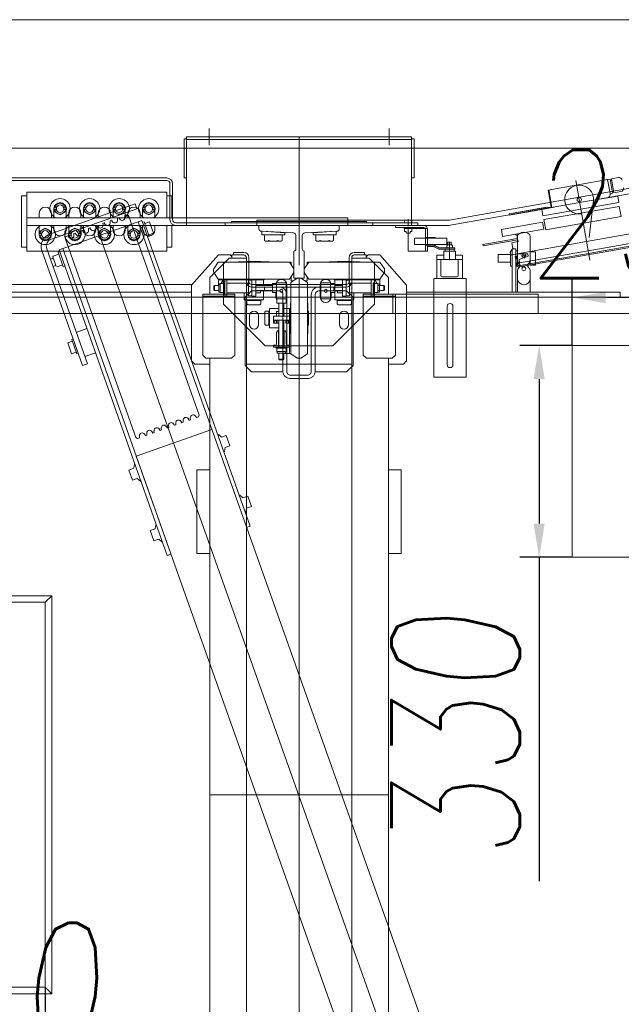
# Model space of a CAD drawing. Header units: millimetres. Extents: x 213386 to 459888, y 74252 to 208052.
# Tile 48 of 256: x 388612 to 389548, y 125898 to 127432. Entities that reach past the tile are written whole.
import ezdxf

# ---------------------------------------------------------------- set-up
doc = ezdxf.new("R2010")
doc.units = ezdxf.units.MM
doc.linetypes.add('ČERCHOVANÁ', pattern=[25.4, 12.7, -6.35, 0, -6.35])
doc.layers.get('Defpoints').update_dxf_attribs({"color": 255, "lineweight": 0})
doc.layers.add('DIM_COMP_AUX', color=255, linetype='Continuous', lineweight=0, plot=False)
for name, color, linetype, lineweight in [('NOVÁ TENKÁ', 255, 'Continuous', 0), ('OSY', 255, 'Continuous', 0), ('ŽB', 255, 'Continuous', 0)]:
    doc.layers.add(name, color=color, linetype=linetype, lineweight=lineweight)
doc.styles.add('ROMANS', font='romans.shx', dxfattribs={"width": 0.75, "oblique": 5, "height": 200})
doc.dimstyles.new('KONE_mm', dxfattribs={"dimscale": 15, "dimtxt": 3.5, "dimasz": 3.5, "dimexe": 2, "dimexo": 0, "dimgap": 2, "dimtad": 1, "dimdec": 0, "dimrnd": 0.01, "dimzin": 0, "dimdsep": 46, "dimtxsty": 'ROMANS', "dimsah": 1, "dimcen": 0, "dimclrd": 256, "dimclre": 256, "dimclrt": 256, "dimadec": 1, "dimazin": 3, "dimtfac": 1, "dimtdec": 0, "dimtmove": 0, "dimatfit": 3, "dimfxl": 1, "dimtolj": 1, "dimtzin": 0, "dimarcsym": 0})

# ---------------------------------------------------------------- blocks, each defined once
blk = doc.blocks.new('*D982')
at = {"layer": 'Defpoints', "color": 0, "transparency": 16777216}
for p in [(-429.8, 1725), (-300, 1725), (-300, 1325)]:
    blk.add_point(p, dxfattribs=at)
at = {"layer": 'DIM_COMP_AUX', "lineweight": -2, "transparency": 16777216}
for p, q in [((-300, 1725), (-459.8, 1725)), ((-429.8, 1377.5), (-429.8, 1672.5)), ((-300, 1325), (-459.8, 1325))]:
    blk.add_line(p, q, dxfattribs=at)
at = {"layer": 'DIM_COMP_AUX', "transparency": 16777216}
for points in [[(-421, 1672.5), (-438.5, 1672.5), (-429.8, 1725)], [(-421, 1377.5), (-438.5, 1377.5), (-429.8, 1325)]]:
    blk.add_solid(points, dxfattribs=at)
at = {"layer": 'DIM_COMP_AUX', "transparency": 16777216, "insert": (-299.8, 1525), "char_height": 200, "attachment_point": 5, "rotation": 270, "style": 'ROMANS'}
blk.add_mtext('\\A1;400.0', dxfattribs=at)
blk = doc.blocks.new('*D983')
at = {"layer": 'Defpoints', "color": 0, "transparency": 16777216}
for p in [(700, 505), (774.6, 505), (700, 255)]:
    blk.add_point(p, dxfattribs=at)
at = {"layer": 'DIM_COMP_AUX', "lineweight": -2, "transparency": 16777216}
for p, q in [((700, 505), (804.6, 505)), ((774.6, 307.5), (774.6, 452.5)), ((700, 255), (804.6, 255))]:
    blk.add_line(p, q, dxfattribs=at)
at = {"layer": 'DIM_COMP_AUX', "transparency": 16777216}
for points in [[(783.4, 452.5), (765.9, 452.5), (774.6, 505)], [(783.4, 307.5), (765.9, 307.5), (774.6, 255)]]:
    blk.add_solid(points, dxfattribs=at)
at = {"layer": 'DIM_COMP_AUX', "transparency": 16777216, "insert": (904.6, 380), "char_height": 200, "attachment_point": 5, "rotation": 270, "style": 'ROMANS'}
blk.add_mtext('\\A1;250', dxfattribs=at)
blk = doc.blocks.new('*D984')
at = {"layer": 'Defpoints', "color": 0, "transparency": 16777216}
for p in [(370, 556.2), (370, 505), (700, 505)]:
    blk.add_point(p, dxfattribs=at)
at = {"layer": 'DIM_COMP_AUX', "lineweight": -2, "transparency": 16777216}
for p, q in [((370, 505), (370, 586.2)), ((700, 505), (700, 586.2)), ((370, 556.2), (-134.9, 556.2)), ((647.5, 556.2), (422.5, 556.2))]:
    blk.add_line(p, q, dxfattribs=at)
at = {"layer": 'DIM_COMP_AUX', "transparency": 16777216}
for points in [[(422.5, 565), (422.5, 547.5), (370, 556.2)], [(647.5, 565), (647.5, 547.5), (700, 556.2)]]:
    blk.add_solid(points, dxfattribs=at)
at = {"layer": 'DIM_COMP_AUX', "transparency": 16777216, "insert": (91.3, 686.2), "char_height": 200, "attachment_point": 5, "style": 'ROMANS'}
blk.add_mtext('\\A1;330', dxfattribs=at)
blk = doc.blocks.new('10030_Elevator_0')
at = {"layer": 'NOVÁ TENKÁ'}
for p, q in [((775, 205), (775, 1880)), ((750, 205), (750, 1855)), ((783, 1097.5), (783, 1430)), ((795, 1096.61), (795, 1412)), ((957, 1377.5), (957, 1136)), ((961, 1377.5), (961, 1136)), ((847, 1136), (847, 1354)), ((847, 1354), (939, 1354)), ((853, 1362), (933, 1362)), ((853, 1354), (853, 1362)), ((887, 1354), (887, 854)), ((899, 1354), (899, 854)), ((933, 1354), (933, 1362)), ((939, 1354), (939, 1136)), ((874.41, 1334.78), (871.59, 1334.78)), ((871.59, 1334.78), (871.59, 1330.65)), ((874.41, 1330.65), (874.41, 1334.78)), ((-300, 1325), (-310, 1315)), ((300, 1325), (310, 1315)), ((668.73, 1266.94), (847.84, 1330.33)), ((671.39, 1259.4), (850.51, 1322.79)), ((868.11, 1333.47), (863.22, 1325)), ((863.22, 1325), (868.11, 1316.53)), ((871.59, 1333.47), (868.11, 1333.47)), ((871.59, 1315.22), (871.59, 1319.35)), ((873, 1334.5), (882, 1334.5)), ((877.89, 1333.47), (874.41, 1333.47)), ((874.41, 1319.35), (874.41, 1315.22)), ((882.78, 1325), (877.89, 1333.47)), ((877.89, 1316.53), (882.78, 1325)), ((882, 1334.5), (887, 1334.5)), ((906, 1334.5), (899, 1334.5)), ((825.35, 1297.97), (822.23, 1306.77)), ((845.14, 1304.98), (822.52, 1296.97)), ((838.05, 1313.32), (822.78, 1307.92)), ((823.17, 1313.12), (824.76, 1308.62)), ((834.48, 1317.12), (836.07, 1312.62)), ((842.31, 1303.98), (839.2, 1312.78)), ((845.98, 1302.62), (845.14, 1304.98)), ((865.82, 1315.48), (912.87, 1182.56)), ((868.11, 1316.53), (871.59, 1316.53)), ((874.41, 1315.22), (871.59, 1315.22)), ((873, 1315.5), (882, 1315.5)), ((873.36, 1318.15), (920.41, 1185.23)), ((874.41, 1316.53), (877.89, 1316.53)), ((887, 1311.5), (880, 1311.5)), ((882, 1315.5), (887, 1315.5)), ((899, 1315.5), (906, 1315.5)), ((904, 1311.5), (899, 1311.5)), ((908.11, 1310.47), (903.22, 1302)), ((913, 1311.5), (904, 1311.5)), ((911.59, 1310.47), (908.11, 1310.47)), ((911.59, 1307.65), (911.59, 1311.78)), ((911.59, 1311.78), (914.41, 1311.78)), ((914.41, 1311.78), (914.41, 1307.65)), ((917.89, 1310.47), (914.41, 1310.47)), ((922.78, 1302), (917.89, 1310.47)), ((848.8, 1303.63), (372.74, 1135.13)), ((556.33, 1183.91), (867.34, 1294.23)), ((704.04, 1290.05), (687.07, 1284.04)), ((704.04, 1290.05), (704.31, 1289.29)), ((706.54, 1282.98), (704.31, 1289.29)), ((737.59, 1257.9), (850.81, 1297.97)), ((823.35, 1294.62), (822.52, 1296.97)), ((894.59, 1174.5), (848.8, 1303.63)), ((867.34, 1294.23), (869.89, 1293.02)), ((868.61, 1288.22), (871.01, 1289.87)), ((869.89, 1293.02), (871.01, 1289.87)), ((874.41, 1288.78), (871.59, 1288.78)), ((871.59, 1288.78), (871.59, 1284.65)), ((874.41, 1284.65), (874.41, 1288.78)), ((880, 1292.5), (887, 1292.5)), ((904, 1292.5), (899, 1292.5)), ((903.22, 1302), (908.11, 1293.53)), ((913, 1292.5), (904, 1292.5)), ((908.11, 1293.53), (911.59, 1293.53)), ((911.59, 1296.35), (911.59, 1292.22)), ((911.59, 1292.22), (914.41, 1292.22)), ((914.41, 1292.22), (914.41, 1296.35)), ((914.41, 1293.53), (917.89, 1293.53)), ((917.89, 1293.53), (922.78, 1302)), ((709.37, 1283.98), (686.75, 1275.97)), ((687.58, 1273.61), (686.75, 1275.97)), ((687.34, 1283.28), (687.07, 1284.04)), ((689.57, 1276.97), (687.34, 1283.28)), ((710.2, 1281.62), (709.37, 1283.98)), ((726.25, 1260.25), (720.41, 1276.75)), ((868.11, 1287.47), (863.22, 1279)), ((863.22, 1279), (868.11, 1270.53)), ((871.59, 1287.47), (868.11, 1287.47)), ((874.29, 1280.62), (871.38, 1280.39)), ((871.59, 1269.22), (871.59, 1273.35)), ((872.62, 1276.91), (875.02, 1278.56)), ((873, 1288.5), (882, 1288.5)), ((874.29, 1280.62), (875.02, 1278.56)), ((877.89, 1287.47), (874.41, 1287.47)), ((874.41, 1273.35), (874.41, 1269.22)), ((882.78, 1279), (877.89, 1287.47)), ((877.89, 1270.53), (882.78, 1279)), ((882, 1288.5), (887, 1288.5)), ((906, 1288.5), (899, 1288.5)), ((737.59, 1257.9), (384.17, 1132.81)), ((668.73, 1266.94), (671.39, 1259.4)), ((688.55, 1246.9), (682.71, 1263.4)), ((868.11, 1270.53), (871.59, 1270.53)), ((874.41, 1269.22), (871.59, 1269.22)), ((873, 1269.5), (882, 1269.5)), ((874.41, 1270.53), (877.89, 1270.53)), ((878.3, 1269.31), (875.4, 1269.08)), ((876.63, 1265.6), (879.03, 1267.25)), ((878.3, 1269.31), (879.03, 1267.25)), ((882.31, 1258), (879.41, 1257.77)), ((887, 1265.5), (880, 1265.5)), ((882, 1269.5), (887, 1269.5)), ((882.31, 1258), (883.04, 1255.94)), ((899, 1269.5), (906, 1269.5)), ((904, 1265.5), (899, 1265.5)), ((908.11, 1264.47), (903.22, 1256)), ((913, 1265.5), (904, 1265.5)), ((911.59, 1264.47), (908.11, 1264.47)), ((911.59, 1261.65), (911.59, 1265.78)), ((911.59, 1265.78), (914.41, 1265.78)), ((914.41, 1265.78), (914.41, 1261.65)), ((917.89, 1264.47), (914.41, 1264.47)), ((922.78, 1256), (917.89, 1264.47)), ((-885.49, 616.04), (885.09, 1245.09)), ((874.41, 1242.78), (871.59, 1242.78)), ((871.59, 1242.78), (871.59, 1238.65)), ((874.41, 1238.65), (874.41, 1242.78)), ((880, 1246.5), (887, 1246.5)), ((880.64, 1254.29), (883.04, 1255.94)), ((886.32, 1246.69), (883.42, 1246.46)), ((884.65, 1242.98), (887.05, 1244.63)), ((886.32, 1246.69), (887.05, 1244.63)), ((904, 1246.5), (899, 1246.5)), ((903.22, 1256), (908.11, 1247.53)), ((913, 1246.5), (904, 1246.5)), ((908.11, 1247.53), (911.59, 1247.53)), ((911.59, 1250.35), (911.59, 1246.22)), ((911.59, 1246.22), (914.41, 1246.22)), ((914.41, 1246.22), (914.41, 1250.35)), ((914.41, 1247.53), (917.89, 1247.53)), ((917.89, 1247.53), (922.78, 1256)), ((868.11, 1241.47), (863.22, 1233)), ((863.22, 1233), (868.11, 1224.53)), ((871.59, 1241.47), (868.11, 1241.47)), ((871.59, 1223.22), (871.59, 1227.35)), ((873, 1242.5), (882, 1242.5)), ((877.89, 1241.47), (874.41, 1241.47)), ((874.41, 1227.35), (874.41, 1223.22)), ((882.78, 1233), (877.89, 1241.47)), ((877.89, 1224.53), (882.78, 1233)), ((882, 1242.5), (887, 1242.5)), ((890.33, 1235.38), (887.43, 1235.15)), ((888.67, 1231.67), (891.07, 1233.32)), ((890.33, 1235.38), (891.07, 1233.32)), ((906, 1242.5), (899, 1242.5)), ((868.11, 1224.53), (871.59, 1224.53)), ((874.41, 1223.22), (871.59, 1223.22)), ((873, 1223.5), (882, 1223.5)), ((874.41, 1224.53), (877.89, 1224.53)), ((887, 1219.5), (880, 1219.5)), ((882, 1223.5), (887, 1223.5)), ((894.35, 1224.07), (891.44, 1223.84)), ((892.68, 1220.36), (895.08, 1222.01)), ((894.35, 1224.07), (895.08, 1222.01)), ((898.36, 1212.76), (895.46, 1212.53)), ((898.36, 1212.76), (899.09, 1210.7)), ((899, 1223.5), (906, 1223.5)), ((904, 1219.5), (899, 1219.5)), ((908.11, 1218.47), (903.22, 1210)), ((913, 1219.5), (904, 1219.5)), ((911.59, 1218.47), (908.11, 1218.47)), ((911.59, 1215.65), (911.59, 1219.78)), ((911.59, 1219.78), (914.41, 1219.78)), ((914.41, 1219.78), (914.41, 1215.65)), ((917.89, 1218.47), (914.41, 1218.47)), ((922.78, 1210), (917.89, 1218.47)), ((874.41, 1196.78), (871.59, 1196.78)), ((871.59, 1196.78), (871.59, 1192.65)), ((874.41, 1192.65), (874.41, 1196.78)), ((880, 1200.5), (887, 1200.5)), ((896.69, 1209.05), (899.09, 1210.7)), ((904, 1200.5), (899, 1200.5)), ((902.37, 1201.45), (899.47, 1201.22)), ((903.49, 1198.3), (902.27, 1195.75)), ((902.37, 1201.45), (903.49, 1198.3)), ((903.22, 1210), (908.11, 1201.53)), ((913, 1200.5), (904, 1200.5)), ((908.11, 1201.53), (911.59, 1201.53)), ((911.59, 1204.35), (911.59, 1200.22)), ((911.59, 1200.22), (914.41, 1200.22)), ((914.41, 1200.22), (914.41, 1204.35)), ((914.41, 1201.53), (917.89, 1201.53)), ((917.89, 1201.53), (922.78, 1210)), ((-891.82, 679.78), (527.46, 1183.53)), ((492.54, 1181.78), (488.42, 1176.95)), ((505.9, 1194.99), (489.88, 1189.32)), ((492.54, 1181.78), (489.88, 1189.32)), ((508.57, 1187.45), (505.9, 1194.99)), ((508.57, 1187.45), (514.81, 1186.29)), ((514.81, 1186.29), (515.09, 1185.51)), ((569.17, 1065.69), (527.46, 1183.53)), ((556.32, 1183.91), (555.11, 1181.35)), ((555.11, 1181.35), (556.23, 1178.2)), ((902.27, 1195.75), (591.26, 1085.42)), ((868.11, 1195.47), (863.22, 1187)), ((863.22, 1187), (868.11, 1178.53)), ((871.59, 1195.47), (868.11, 1195.47)), ((871.59, 1177.22), (871.59, 1181.35)), ((873, 1196.5), (882, 1196.5)), ((877.89, 1195.47), (874.41, 1195.47)), ((874.41, 1181.35), (874.41, 1177.22)), ((882.78, 1187), (877.89, 1195.47)), ((877.89, 1178.53), (882.78, 1187)), ((882, 1196.5), (887, 1196.5)), ((906, 1196.5), (899, 1196.5)), ((920.41, 1185.23), (912.87, 1182.56)), ((-526.87, 676.67), (892.48, 1180.44)), ((418.45, 1005.98), (894.59, 1174.5)), ((488.42, 1176.95), (488.69, 1176.17)), ((559.13, 1178.43), (556.23, 1178.2)), ((559.51, 1168.95), (561.91, 1170.61)), ((559.51, 1168.95), (560.24, 1166.89)), ((563.14, 1167.12), (560.24, 1166.89)), ((868.11, 1178.53), (871.59, 1178.53)), ((869.9, 1163.11), (892.52, 1171.12)), ((874.41, 1177.22), (871.59, 1177.22)), ((873, 1177.5), (882, 1177.5)), ((874.41, 1178.53), (877.89, 1178.53)), ((887, 1173.5), (880, 1173.5)), ((882, 1177.5), (887, 1177.5)), ((890.16, 1170.28), (892.83, 1162.74)), ((891.69, 1173.48), (892.52, 1171.12)), ((899, 1177.5), (906, 1177.5)), ((904, 1173.5), (899, 1173.5)), ((908.11, 1172.47), (903.22, 1164)), ((913, 1173.5), (904, 1173.5)), ((911.59, 1172.47), (908.11, 1172.47)), ((911.59, 1169.65), (911.59, 1173.78)), ((911.59, 1173.78), (914.41, 1173.78)), ((914.41, 1173.78), (914.41, 1169.65)), ((917.89, 1172.47), (914.41, 1172.47)), ((922.78, 1164), (917.89, 1172.47)), ((411.63, 1161.62), (395.61, 1155.95)), ((398.28, 1148.41), (395.61, 1155.95)), ((414.3, 1154.08), (411.63, 1161.62)), ((414.3, 1154.08), (420.55, 1152.92)), ((420.55, 1152.92), (420.82, 1152.15)), ((563.52, 1157.64), (565.92, 1159.3)), ((563.52, 1157.64), (564.25, 1155.58)), ((567.15, 1155.82), (564.25, 1155.58)), ((869.06, 1165.47), (869.9, 1163.11)), ((874.92, 1156.4), (872.25, 1163.95)), ((874.92, 1156.4), (892.83, 1162.74)), ((880, 1154.5), (887, 1154.5)), ((904, 1154.5), (899, 1154.5)), ((903.22, 1164), (908.11, 1155.53)), ((913, 1154.5), (904, 1154.5)), ((908.11, 1155.53), (911.59, 1155.53)), ((911.59, 1158.35), (911.59, 1154.22)), ((911.59, 1154.22), (914.41, 1154.22)), ((914.41, 1154.22), (914.41, 1158.35)), ((914.41, 1155.53), (917.89, 1155.53)), ((917.89, 1155.53), (922.78, 1164)), ((398.28, 1148.41), (394.15, 1143.58)), ((394.15, 1143.58), (394.43, 1142.8)), ((567.53, 1146.34), (569.93, 1147.99)), ((567.53, 1146.34), (568.26, 1144.28)), ((571.16, 1144.51), (568.26, 1144.28)), ((571.54, 1135.03), (573.94, 1136.68)), ((887, 1136), (847, 1136)), ((853, 1128), (853, 1136)), ((939, 1136), (899, 1136)), ((933, 1128), (933, 1136)), ((374.74, 1129.47), (372.74, 1135.13)), ((571.54, 1135.03), (572.27, 1132.97)), ((575.18, 1133.2), (572.27, 1132.97)), ((575.55, 1123.72), (577.95, 1125.37)), ((575.55, 1123.72), (576.28, 1121.66)), ((579.19, 1121.89), (576.28, 1121.66)), ((887, 1128), (853, 1128)), ((891, 815), (891, 1122)), ((952, 1131), (896, 1131)), ((952, 1127), (896, 1127)), ((933, 1128), (899, 1128)), ((579.57, 1112.41), (581.96, 1114.06)), ((579.57, 1112.41), (580.3, 1110.35)), ((583.2, 1110.58), (580.3, 1110.35)), ((991.79, 1105), (887, 1105)), ((887, 1105), (887, 755)), ((887, 755), (887, 1105)), ((887, 1105), (887, 755)), ((891, 1105), (891, 755)), ((960, 1105), (1025, 1105)), ((1021, 1105), (1021, 755)), ((1025, 1105), (1025, 755)), ((1025, 755), (1025, 1105)), ((1025, 1105), (1025, 755)), ((583.58, 1101.1), (585.98, 1102.75)), ((583.58, 1101.1), (584.31, 1099.04)), ((587.21, 1099.27), (584.31, 1099.04)), ((587.59, 1089.79), (589.99, 1091.44)), ((587.59, 1089.79), (588.71, 1086.64)), ((676, 1097.5), (671, 1092.5)), ((671, 1092.5), (671, 1069)), ((794, 1097.5), (676, 1097.5)), ((841, 1055.5), (794, 1097.5)), ((376, 1089), (506, 1089)), ((376, 1077), (376, 1089)), ((376, 1071), (376, 1077)), ((506, 1077), (506, 1089)), ((506, 1071), (506, 1077)), ((588.71, 1086.64), (591.26, 1085.42)), ((685, 1080), (680, 1075)), ((680, 1075), (680, 1035)), ((685, 1080), (780, 1080)), ((777, 1030), (777, 1080)), ((780, 1030), (780, 1080)), ((680, 1069), (-806, 1069)), ((0, 1069), (0, 791)), ((376, 1071), (376, 1069)), ((506, 1071), (506, 1069)), ((806, 1069), (780, 1069)), ((786.5, 1062.89), (785.5, 1061.89)), ((793.5, 1061.89), (785.5, 1061.89)), ((785.5, 1061.89), (785.5, 1055.1)), ((792.5, 1062.89), (786.5, 1062.89)), ((793.5, 1061.89), (792.5, 1062.89)), ((793.5, 1061.89), (793.5, 1055.1)), ((813.5, 1062.89), (803.5, 1055.88)), ((836, 1039), (806, 1069)), ((819.5, 1062.89), (829.5, 1055.88)), ((1037.91, 1070.03), (1012.09, 1070.03)), ((534.41, 1047.02), (534.68, 1046.24)), ((534.68, 1046.24), (540.92, 1045.09)), ((543.59, 1037.54), (540.92, 1045.09)), ((543.59, 1037.54), (559.62, 1043.22)), ((561.08, 1055.59), (556.95, 1050.76)), ((556.95, 1050.76), (559.62, 1043.22)), ((560.8, 1056.36), (561.08, 1055.59)), ((764.5, 1047.5), (699.5, 982.5)), ((829.5, 1047.5), (764.5, 1047.5)), ((777, 1045.5), (789.5, 1045.5)), ((777, 1042.5), (777, 1045.5)), ((797.5, 1047.1), (781.5, 1047.1)), ((781.5, 1047.1), (781.5, 1045.5)), ((781.5, 1045.5), (797.5, 1045.5)), ((796.69, 1052.6), (782.31, 1052.6)), ((782.31, 1047.5), (782.31, 1052.6)), ((783, 1055.1), (783, 1052.6)), ((783, 1055.1), (796, 1055.1)), ((784.11, 1047.1), (794.89, 1047.1)), ((802, 1045.5), (789.5, 1045.5)), ((793.5, 1055.5), (802, 1055.5)), ((796, 1055.1), (796, 1052.6)), ((796.69, 1047.5), (796.69, 1052.6)), ((797.5, 1045.5), (797.5, 1047.1)), ((802, 985.5), (802, 1055.5)), ((802, 1055), (802, 985)), ((802, 1055), (802, 985)), ((802, 1042.5), (802, 1045.5)), ((803.5, 1055.88), (803.5, 1000.5)), ((829.5, 1055.88), (829.5, 1000.5)), ((841, 1055.5), (841, 1052.5)), ((841, 1037.5), (841, 1052.5)), ((887, 1045), (887, 745)), ((887, 1045), (891, 1045)), ((891, 1045), (891, 745)), ((680, 1035), (685, 1030)), ((685, 1030), (780, 1030)), ((777, 1042.5), (780.5, 1042.5)), ((799, 1042.5), (778.5, 1042.5)), ((778.5, 1042.5), (799, 1042.5)), ((782, 1042.5), (782, 1008.5)), ((797, 1042.5), (797, 1008.5)), ((802, 1042.5), (798.5, 1042.5)), ((836, 1020), (836, 1039)), ((836, 1034.5), (841, 1034.5)), ((838, 1034.5), (841, 1037.5)), ((841, 1032), (841, 1034.5)), ((841, 1032), (841, 1016)), ((841, 1032), (845, 1032)), ((845, 1032), (845, 1016)), ((891, 1035), (893, 1035)), ((893, 1035), (893, 930)), ((440.14, 1013.66), (440.41, 1012.88)), ((440.41, 1012.88), (446.66, 1011.72)), ((466.81, 1022.22), (462.68, 1017.39)), ((462.68, 1017.39), (465.35, 1009.85)), ((466.53, 1023), (466.81, 1022.22)), ((669, 1014), (659, 1004)), ((775, 1014), (669, 1014)), ((771, 1015.5), (771, 1000.5)), ((782, 1015.5), (771, 1015.5)), ((785, 1004), (775, 1014)), ((803, 1000.5), (803, 1024)), ((830, 1000.5), (830, 1024)), ((836, 1020), (836, 1012)), ((836, 1012), (-837, 1012)), ((418.45, 1005.98), (416.45, 1011.64)), ((449.32, 1004.18), (446.66, 1011.72)), ((449.32, 1004.18), (465.35, 1009.85)), ((659, 961), (659, 1004)), ((671, 1012), (671, 848)), ((763.5, 1009.98), (764.97, 1011.45)), ((763.5, 991.02), (763.5, 1009.98)), ((771, 1011.45), (764.97, 1011.45)), ((770, 1011.45), (770, 1000.5)), ((770, 989.55), (770, 1000.5)), ((771, 1011.45), (771, 1000.5)), ((771, 985.5), (771, 1000.5)), ((771, 989.55), (771, 1000.5)), ((777, 997.5), (777, 1003.5)), ((777, 1003.5), (802, 1003.5)), ((777, 997.5), (802, 997.5)), ((777.25, 1008.5), (789.5, 1008.5)), ((777.25, 1003.5), (777.25, 1008.5)), ((782, 997.5), (782, 989.95)), ((782, 995.5), (782, 997.5)), ((785, 1004), (785, 961)), ((785.5, 997.5), (785.5, 971.5)), ((801.75, 1008.5), (789.5, 1008.5)), ((801.75, 1003.5), (789.5, 1003.5)), ((791, 1004), (791, 930)), ((793.5, 997.5), (793.5, 971.5)), ((795, 1004), (795, 930)), ((837, 1008), (799, 1008)), ((801.75, 1003.5), (801.75, 1008.5)), ((802, 992), (802, 1009)), ((803, 1009), (802, 1009)), ((803, 1000.5), (803, 977)), ((803.5, 945.12), (803.5, 1000.5)), ((829.5, 945.12), (829.5, 1000.5)), ((830, 1011.25), (831, 1011.25)), ((830, 1000.5), (830, 977)), ((831, 1011.25), (831, 1000.5)), ((831, 989.75), (831, 1000.5)), ((699.5, 982.5), (699.5, 877.5)), ((733.02, 983.5), (731.55, 982.03)), ((731.55, 976), (731.55, 982.03)), ((751.98, 983.5), (733.02, 983.5)), ((751.98, 983.5), (753.45, 982.03)), ((753.45, 976), (753.45, 982.03)), ((763.5, 991.02), (764.97, 989.55)), ((771, 989.55), (764.97, 989.55)), ((785.5, 985.5), (771, 985.5)), ((785.5, 989.95), (782, 989.95)), ((785, 984), (791, 984)), ((791, 984), (791, 961)), ((793.5, 985.5), (802, 985.5)), ((803, 992), (802, 992)), ((803, 984), (802, 985)), ((803, 984), (802, 985)), ((830, 989.75), (831, 989.75)), ((863.57, 983.86), (872.38, 983.86)), ((872.38, 988), (872.38, 952)), ((872.38, 988), (878.28, 988)), ((872.38, 983.86), (872.38, 956.14)), ((875.38, 952), (878.28, 988)), ((887, 995.5), (887, 698.04)), ((887, 995.5), (895, 995.5)), ((895, 995.5), (895, 698.04)), ((697.5, 970), (697.5, 957.5)), ((700.5, 970), (697.5, 970)), ((700.5, 970), (700.5, 966.5)), ((700.51, 966.79), (700.65, 965.85)), ((727.5, 976), (742.5, 976)), ((727.5, 961.5), (727.5, 976)), ((731.55, 977), (742.5, 977)), ((731.55, 976), (742.5, 976)), ((734.5, 969.75), (734.5, 961.5)), ((734.5, 969.75), (739.5, 969.75)), ((734.5, 968.75), (738.5, 968.75)), ((738.5, 968.75), (738.5, 965.25)), ((738.5, 965.25), (738.5, 967)), ((739.5, 970), (739.5, 945)), ((745.5, 970), (739.5, 970)), ((739.5, 969.75), (739.5, 957.5)), ((753.45, 977), (742.5, 977)), ((757.5, 976), (742.5, 976)), ((753.45, 976), (742.5, 976)), ((745.5, 970), (745.5, 945)), ((757.5, 961.5), (757.5, 976)), ((782.31, 965), (782.31, 971.5)), ((782.31, 971.5), (796.69, 971.5)), ((796.69, 965), (796.69, 971.5)), ((862.28, 980.39), (862.28, 959.61)), ((659, 961), (659, 955)), ((659, 955), (779, 955)), ((677.5, 960.5), (678.5, 961.5)), ((677.5, 954.5), (677.5, 960.5)), ((678.5, 953.5), (677.5, 954.5)), ((678.5, 961.5), (687.9, 961.5)), ((678.5, 953.5), (678.5, 961.5)), ((678.5, 953.5), (687.9, 953.5)), ((687.5, 953.5), (687.5, 945)), ((687.5, 953.5), (687.5, 943)), ((687.9, 951), (687.9, 964)), ((687.9, 964), (690.4, 964)), ((690.4, 964.69), (690.4, 950.31)), ((695.9, 964.69), (690.4, 964.69)), ((695.9, 965.5), (695.9, 949.5)), ((697.5, 965.5), (695.9, 965.5)), ((695.9, 952.11), (695.9, 962.89)), ((697.5, 949.5), (697.5, 965.5)), ((722.5, 962), (697.5, 962)), ((697.5, 961.5), (739.5, 961.5)), ((697.5, 950), (697.5, 957.5)), ((697.5, 945), (697.5, 957.5)), ((697.5, 950), (697.5, 954.5)), ((697.5, 953.5), (739.5, 953.5)), ((722.5, 953), (697.5, 953)), ((702, 965), (719.9, 965)), ((722.5, 963.5), (719.9, 965)), ((722.5, 951.5), (719.9, 950)), ((722.5, 963.5), (722.5, 961.5)), ((722.5, 951.5), (722.5, 953.5)), ((734.5, 965.25), (738.5, 965.25)), ((734.5, 964.25), (739.5, 964.25)), ((739.5, 945.25), (739.5, 957.5)), ((747.5, 965), (745.5, 965)), ((745.5, 965), (753.05, 965)), ((745.5, 961.5), (765.99, 961.5)), ((745.5, 953.5), (765.99, 953.5)), ((753.05, 961.5), (753.05, 965)), ((757.5, 953.5), (757.5, 945)), ((765.99, 950.32), (765.99, 964.7)), ((772.5, 964.7), (765.99, 964.7)), ((772.49, 962.9), (772.49, 952.11)), ((772.5, 965), (797.5, 965)), ((772.5, 965), (772.5, 950)), ((775.5, 966), (782.31, 966)), ((794.89, 965), (784.11, 965)), ((797.5, 965), (797.5, 950)), ((829.5, 957.5), (829.5, 942.5)), ((872.38, 956.14), (863.57, 956.14)), ((872.38, 952), (875.38, 952)), ((648.54, 943), (648.54, 917)), ((648.54, 917), (648.54, 943)), ((653.77, 917), (653.77, 943)), ((659, 949), (779, 949)), ((680.11, 933), (687.12, 943)), ((687.12, 943), (742.5, 943)), ((700.5, 945), (687.5, 945)), ((687.9, 951), (690.4, 951)), ((695.9, 950.31), (690.4, 950.31)), ((695.9, 949.5), (697.5, 949.5)), ((757.5, 945), (698.84, 945)), ((700.5, 945), (700.5, 948.5)), ((702, 950), (719.9, 950)), ((742.5, 943.5), (719, 943.5)), ((751, 945), (734, 945)), ((734, 943.5), (734, 945)), ((734.5, 945), (734.5, 950.75)), ((734.5, 950.75), (739.5, 950.75)), ((734.5, 949.75), (738.5, 949.75)), ((734.5, 946.25), (738.5, 946.25)), ((734.5, 945.25), (739.5, 945.25)), ((734.5, 945.25), (739.5, 945.25)), ((738.5, 946.5), (738.5, 949.75)), ((738.5, 946.25), (738.5, 949.75)), ((742.5, 943.5), (766, 943.5)), ((797.88, 943), (742.5, 943)), ((751, 943.5), (751, 945)), ((772.5, 950.32), (765.99, 950.32)), ((797.5, 950), (772.5, 950)), ((794.5, 949), (775.5, 949)), ((804.89, 933), (797.88, 943)), ((807.24, 942.5), (800.5, 942.5)), ((800.5, 942.5), (800.5, 939.26)), ((813.5, 938.11), (803.5, 945.12)), ((819.5, 938.11), (829.5, 945.12)), ((829.5, 942.5), (825.76, 942.5)), ((-805, 930), (805, 930)), ((-750, 930), (750, 930)), ((680.11, 927), (687.12, 917)), ((791, 930), (791, 856)), ((795, 930), (795, 856)), ((804.89, 927), (797.88, 917)), ((800.5, 917.5), (800.5, 920.74)), ((813.5, 921.89), (803.5, 914.88)), ((819.5, 921.89), (829.5, 914.88)), ((825.18, 930), (948.82, 930)), ((887, 930), (887, 715.55)), ((887, 930), (1025, 930)), ((893, 825), (893, 930)), ((779, 911), (659, 911)), ((687.12, 917), (742.5, 917)), ((742.5, 916.5), (719, 916.5)), ((731.75, 916.5), (731.75, 915.5)), ((731.75, 915.5), (742.5, 915.5)), ((797.88, 917), (742.5, 917)), ((742.5, 916.5), (766, 916.5)), ((753.25, 915.5), (742.5, 915.5)), ((753.25, 916.5), (753.25, 915.5)), ((807.24, 917.5), (800.5, 917.5)), ((803.5, 914.88), (803.5, 859.5)), ((829.5, 917.5), (825.76, 917.5)), ((829.5, 902.5), (829.5, 917.5)), ((829.5, 914.88), (829.5, 859.5)), ((872.38, 872), (872.38, 908)), ((872.38, 908), (875.38, 908)), ((875.38, 908), (878.28, 872)), ((659, 899), (659, 905)), ((659, 905), (779, 905)), ((659, 856), (659, 899)), ((772.5, 896), (797.5, 896)), ((772.5, 881), (772.5, 896)), ((775.5, 897), (794.5, 897)), ((785, 899), (785, 856)), ((791, 899), (791, 876)), ((791, 880), (791, 890)), ((797.5, 881), (797.5, 896)), ((862.28, 879.61), (862.28, 900.39)), ((872.38, 903.86), (863.57, 903.86)), ((872.38, 876.14), (872.38, 903.86)), ((764.5, 812.5), (699.5, 877.5)), ((785.5, 874.5), (771, 874.5)), ((771, 874.5), (771, 859.5)), ((797.5, 881), (772.5, 881)), ((782.31, 880), (775.5, 880)), ((782.31, 881), (782.31, 874.5)), ((784.11, 881), (794.89, 881)), ((794.89, 874.5), (784.11, 874.5)), ((785, 876), (791, 876)), ((785.5, 862.5), (785.5, 874.5)), ((793.5, 874.5), (802, 874.5)), ((793.5, 862.5), (793.5, 874.5)), ((796.69, 881), (796.69, 874.5)), ((803, 876), (802, 875)), ((802, 805), (802, 875)), ((802, 874.5), (802, 804.5)), ((803, 859.5), (803, 883)), ((830, 859.5), (830, 883)), ((863.57, 876.14), (872.38, 876.14)), ((763.5, 868.98), (764.97, 870.45)), ((763.5, 868.98), (763.5, 859.5)), ((763.5, 850.02), (763.5, 859.5)), ((771, 870.45), (764.97, 870.45)), ((770, 870.45), (770, 859.5)), ((770, 848.55), (770, 859.5)), ((771, 870.45), (771, 859.5)), ((771, 844.5), (771, 859.5)), ((771, 848.55), (771, 859.5)), ((777, 862.5), (802, 862.5)), ((777, 862.5), (777, 856.5)), ((782, 870.05), (782, 862.5)), ((785.5, 870.05), (782, 870.05)), ((803, 868), (802, 868)), ((802, 868), (802, 851)), ((803, 859.5), (803, 836)), ((803.5, 804.12), (803.5, 859.5)), ((829.5, 804.12), (829.5, 859.5)), ((830, 870.25), (831, 870.25)), ((830, 859.5), (830, 836)), ((831, 870.25), (831, 859.5)), ((831, 848.75), (831, 859.5)), ((872.38, 872), (878.28, 872)), ((-836, 848), (836, 848)), ((659, 856), (669, 846)), ((669, 846), (775, 846)), ((763.5, 850.02), (764.97, 848.55)), ((771, 848.55), (764.97, 848.55)), ((782, 844.5), (771, 844.5)), ((775, 846), (785, 856)), ((777, 856.5), (802, 856.5)), ((777.25, 856.5), (789.5, 856.5)), ((777.25, 856.5), (777.25, 851.5)), ((777.25, 851.5), (789.5, 851.5)), ((799, 856.5), (778.5, 856.5)), ((782, 817.5), (782, 851.5)), ((801.75, 856.5), (789.5, 856.5)), ((801.75, 851.5), (789.5, 851.5)), ((797, 817.5), (797, 851.5)), ((799, 852), (837, 852)), ((799, 848), (837, 848)), ((801.75, 856.5), (801.75, 851.5)), ((803, 851), (802, 851)), ((830, 848.75), (831, 848.75)), ((836, 840), (836, 848)), ((841, 844), (841, 828)), ((845, 844), (845, 828)), ((899, 854), (887, 854)), ((685, 830), (680, 825)), ((685, 830), (780, 830)), ((777, 830), (777, 780)), ((780, 830), (780, 780)), ((836, 840), (836, 821)), ((680, 825), (680, 785)), ((777, 817.5), (780.5, 817.5)), ((777, 817.5), (777, 814.5)), ((777, 814.5), (789.5, 814.5)), ((778.5, 817.5), (799, 817.5)), ((798.5, 817.5), (780.5, 817.5)), ((781.5, 814.5), (797.5, 814.5)), ((781.5, 812.9), (781.5, 814.5)), ((797.5, 814.5), (797.5, 812.9)), ((802, 817.5), (798.5, 817.5)), ((802, 817.5), (802, 814.5)), ((806, 791), (836, 821)), ((841, 825.5), (836, 825.5)), ((841, 822.5), (838, 825.5)), ((841, 828), (841, 825.5)), ((841, 828), (845, 828)), ((841, 807.5), (841, 822.5)), ((887, 815), (891, 815)), ((891, 825), (893, 825)), ((829.5, 812.5), (764.5, 812.5)), ((797.5, 812.9), (781.5, 812.9)), ((782.31, 812.9), (782.31, 807.4)), ((796.69, 807.4), (782.31, 807.4)), ((783, 804.9), (783, 807.4)), ((783, 804.9), (796, 804.9)), ((784.11, 812.9), (794.89, 812.9)), ((785.5, 798.11), (785.5, 807.4)), ((793.5, 798.11), (785.5, 798.11)), ((786.5, 797.11), (785.5, 798.11)), ((793.5, 798.11), (792.5, 797.11)), ((793.5, 798.11), (793.5, 807.4)), ((793.5, 804.5), (802, 804.5)), ((794, 762.5), (841, 804.5)), ((796, 804.9), (796, 807.4)), ((796.69, 812.9), (796.69, 807.4)), ((813.5, 797.11), (803.5, 804.12)), ((819.5, 797.11), (829.5, 804.12)), ((841, 807.5), (841, 804.5)), ((-806, 791), (680, 791)), ((376, 789), (376, 791)), ((376, 789), (376, 783)), ((376, 783), (376, 771)), ((506, 789), (506, 791)), ((506, 789), (506, 783)), ((506, 783), (506, 771)), ((671, 791), (671, 767.5)), ((680, 785), (685, 780)), ((750, 784), (780, 784)), ((750, 558), (750, 784)), ((806, 791), (780, 791)), ((780, 784), (780, 558)), ((792.5, 797.11), (786.5, 797.11)), ((1037.91, 789.97), (1012.09, 789.97)), ((376, 771), (506, 771)), ((671, 767.5), (676, 762.5)), ((685, 780), (774, 780)), ((777, 780), (774, 780)), ((777, 780), (780, 780)), ((887, 780), (884, 780)), ((884, 760), (884, 780)), ((887, 736), (887, 780)), ((794, 762.5), (676, 762.5)), ((783, 430), (783, 762.5)), ((882, 760), (847, 760)), ((847, 730), (847, 760)), ((877.4, 763), (877.4, 764.33)), ((877.4, 755.67), (877.4, 757)), ((881.86, 765.77), (877.94, 765.77)), ((881.86, 754.23), (877.94, 754.23)), ((882, 730.08), (882, 760)), ((882.4, 766.25), (884, 766.25)), ((882.4, 753.75), (882.4, 766.25)), ((882.4, 764.33), (882.4, 760)), ((882.4, 753.75), (884, 753.75)), ((884, 760), (884, 766.25)), ((884, 736), (884, 760)), ((896.79, 760), (886, 760)), ((887, 755), (991.79, 755)), ((891, 765.77), (894.46, 765.77)), ((891, 754.23), (891, 765.77)), ((894.46, 754.23), (891, 754.23)), ((895, 755.67), (895, 764.33)), ((1025, 755), (960, 755)), ((857, 750.18), (867, 750.18)), ((887, 745), (891, 745)), ((881, 733), (847, 733)), ((881, 730), (847, 730)), ((854, 730.18), (854, 720.68)), ((854, 730.18), (856, 730.18)), ((856, 732.18), (857, 732.18)), ((857, 732.18), (856, 732.18)), ((868, 732.18), (867, 732.18)), ((867, 732.18), (868, 732.18)), ((867, 700.18), (867, 725.18)), ((868, 718.18), (868, 732.18)), ((650.4, 720), (804.4, 720)), ((650.4, 720), (650.4, 670)), ((804.4, 670), (804.4, 720)), ((804.4, 715.68), (840.4, 715.68)), ((807, 683.68), (807, 707.68)), ((808.5, 709.18), (832.5, 709.18)), ((834, 675.68), (834, 715.68)), ((840.4, 704.68), (840.4, 715.68)), ((850, 687.68), (850, 711.68)), ((853.76, 719.74), (850.47, 713.56)), ((852, 687.68), (852, 711.68)), ((855.53, 718.8), (852.24, 712.62)), ((856, 718.18), (857, 718.18)), ((867, 718.18), (868, 718.18)), ((669.9, 699.5), (760.9, 699.5)), ((669.9, 690.5), (760.9, 690.5)), ((833.05, 695.68), (856.8, 695.68)), ((834, 704.68), (847, 704.68)), ((847, 686.68), (847, 704.68)), ((847, 702.68), (850, 702.68)), ((850.4, 695.68), (856.8, 695.68)), ((852, 698.99), (852, 692.36)), ((855.19, 700.1), (852.41, 700.1)), ((855.19, 691.26), (852.41, 691.26)), ((856.8, 695.68), (861.5, 695.68)), ((857, 700.18), (867, 700.18)), ((887.3, 694.57), (939.02, 401.29)), ((895.18, 695.96), (946.89, 402.68)), ((804.4, 675.68), (840.4, 675.68)), ((808.5, 682.18), (832.5, 682.18)), ((834, 686.68), (847, 686.68)), ((840.4, 675.68), (840.4, 686.68)), ((847, 688.68), (850, 688.68)), ((850, 687.68), (852, 687.68)), ((650.4, 670), (804.4, 670)), ((829.5, 620), (841.5, 620)), ((829.5, 601), (829.5, 620)), ((841.5, 601), (841.5, 620)), ((783, 598.5), (850.5, 598.5)), ((823.5, 601), (847.5, 601)), ((823.5, 598.5), (823.5, 601)), ((847.5, 598.5), (847.5, 601)), ((850.5, 598.5), (850.5, 592.5)), ((783, 592.5), (850.5, 592.5)), ((783, 590), (815.56, 590)), ((823.5, 592.5), (823.5, 590)), ((833.44, 590), (823.5, 590)), ((829.5, 588.96), (829.5, 590)), ((844.5, 590), (833.44, 590)), ((847.5, 590), (844.5, 590)), ((847.5, 592.5), (847.5, 590)), ((869.25, 590), (847.5, 590)), ((815.56, 570), (783, 570)), ((832.97, 570), (824.99, 570)), ((824.99, 570), (824.99, 562)), ((829.5, 570), (829.5, 571.04)), ((844.5, 570), (833.44, 570)), ((846.01, 570), (844.5, 570)), ((869.25, 570), (846.01, 570)), ((846.01, 570), (846.01, 562)), ((780, 558), (750, 558)), ((846.01, 562), (824.99, 562)), ((775, 430), (783, 430))]:
    blk.add_line(p, q, dxfattribs=at)
at = {"layer": 'NOVÁ TENKÁ', "ltscale": 0.25}
for p, q in [((855.19, 643.6), (857.16, 643.95)), ((855.19, 643.6), (864.74, 589.44)), ((857.16, 643.95), (866.71, 589.78)), ((869.69, 613.16), (880.53, 615.07)), ((891.81, 551.05), (880.53, 615.07)), ((841.13, 599.49), (841.94, 600.65)), ((841.13, 599.49), (861.8, 482.3)), ((841.94, 600.65), (845.39, 601.26)), ((845.39, 601.26), (851.18, 597.2)), ((851.18, 597.2), (860.05, 598.76)), ((860.05, 598.76), (861.78, 588.91)), ((880.98, 549.14), (869.69, 613.16)), ((904.97, 603.13), (903, 602.78)), ((913.68, 542.22), (903, 602.78)), ((915.65, 542.56), (904.97, 603.13)), ((822.42, 587.56), (860.8, 369.92)), ((860.8, 369.92), (822.42, 587.56)), ((824.78, 585.69), (824.39, 587.91)), ((824.39, 587.91), (824.78, 585.69)), ((824.78, 585.69), (862.38, 372.48)), ((824.78, 585.69), (862.38, 372.48)), ((838.64, 593.46), (824.85, 591.03)), ((824.85, 591.03), (838.64, 593.46)), ((838.99, 591.5), (825.2, 589.06)), ((838.99, 591.5), (825.2, 589.06)), ((828.68, 586.63), (834.09, 587.59)), ((828.68, 586.63), (847.52, 479.78)), ((834.09, 587.59), (839.3, 573.27)), ((838.99, 591.5), (838.64, 593.46)), ((838.64, 593.46), (838.99, 591.5)), ((840.73, 575.86), (839.27, 584.14)), ((842.96, 589.15), (842.96, 573.92)), ((861.78, 588.91), (864.74, 589.44)), ((866.71, 589.78), (872.12, 590.74)), ((871.78, 592.71), (873.25, 592.97)), ((872.12, 590.74), (871.78, 592.71)), ((844.14, 580.73), (835.86, 579.27)), ((839.3, 573.27), (842.96, 573.92)), ((880.22, 545.96), (895.98, 548.74)), ((900.89, 428.77), (880.22, 545.96)), ((880.98, 549.14), (891.81, 551.05)), ((895.98, 548.74), (916.64, 431.55)), ((902.1, 550.33), (911.94, 552.06)), ((902.1, 550.33), (922.93, 432.15)), ((911.94, 552.06), (915.33, 532.86)), ((913.68, 542.22), (915.65, 542.56)), ((915.53, 537.47), (914.67, 542.39)), ((942.3, 541.17), (914.72, 536.31)), ((915.53, 537.47), (942.12, 542.16)), ((942.12, 542.16), (958.45, 449.58)), ((956.74, 499.04), (832.89, 477.2)), ((866.36, 372.93), (847.52, 479.78)), ((882.46, 365.1), (861.8, 482.3)), ((868.08, 478.33), (922.05, 471.96)), ((926.17, 471.37), (932.78, 433.89)), ((937.33, 441.8), (936.63, 445.74)), ((936.78, 445.76), (958.45, 449.58)), ((959.29, 445.67), (937.33, 441.8)), ((957.62, 443.34), (957.27, 445.31)), ((959.29, 445.67), (958.59, 449.61)), ((916.64, 431.55), (900.89, 428.77)), ((922.93, 432.15), (932.78, 433.89)), ((959.64, 443.7), (937.67, 439.83)), ((939.58, 428.99), (937.67, 439.83)), ((939.69, 440.18), (939.35, 442.15)), ((961.55, 432.87), (959.64, 443.7))]:
    blk.add_line(p, q, dxfattribs=at)
at = {"layer": 'NOVÁ TENKÁ'}
for points in [[(-310, 1315), (310, 1315), (310, 1735), (-310, 1735)], [(-300, 1325), (300, 1325), (300, 1725), (-300, 1725)]]:
    blk.add_lwpolyline(points, close=True, dxfattribs=at)
for points in [[(887, 815), (887, 866.5), (887, 993.5), (887, 1122)], [(961, 1105), (1022, 1105), (1022, 1109), (961, 1109), (961, 1105)], [(802, 1048.39), (797, 1051.27), (796.69, 1051.09)], [(801.8, 1042.5), (802, 1042.61), (802, 1048.39)], [(801.8, 817.5), (802, 817.39), (802, 811.61)], [(802, 811.61), (797, 808.73), (796.69, 808.91)], [(875, 760), (875, 762.4), (875.6, 763), (877.4, 763)], [(877.4, 757), (875.6, 757), (875, 757.6), (875, 760)], [(961, 755), (1022, 755), (1022, 751), (961, 751), (961, 755)], [(857, 700.18), (857, 732.18), (857, 733.18), (857, 750.18)], [(867, 725.18), (867, 733.18), (867, 750.18)], [(856, 718.18), (856, 730.18), (856, 732.18)], [(855.19, 691.26), (856.8, 692.36), (856.8, 698.99), (855.19, 700.1)], [(856.8, 698.18), (860.3, 698.18), (860.8, 697.68), (860.8, 693.68), (860.3, 693.18), (856.8, 693.18)]]:
    blk.add_lwpolyline(points, dxfattribs=at)
for points in [[(732.5, 993), (746.5, 993, 1), (746.5, 1007), (732.5, 1007, 1), (732.5, 993, 1)], [(732.5, 867), (746.5, 867, -1), (746.5, 853), (732.5, 853, -1), (732.5, 867, -1)]]:
    blk.add_lwpolyline(points, format="xyb", dxfattribs=at)
at = {"layer": 'NOVÁ TENKÁ', "ltscale": 3}
blk.add_lwpolyline([(805, 922), (847, 922), (847, 922, -0.4142135), (850, 925), (871.2, 925, -0.3990272), (875.2, 921.21), (877.8, 871.29, 0.3990273), (881.8, 867.5), (887, 867.5), (887, 992.5), (881.8, 992.5, 0.3990272), (877.8, 988.71), (875.2, 938.79, -0.399027), (871.2, 935), (850, 935, -0.4142138), (847, 938), (847, 938), (805, 938)], format="xyb", close=True, dxfattribs=at)
at = {"layer": 'NOVÁ TENKÁ', "ltscale": 0.25}
for points in [[(903, 602.78), (904.97, 603.13), (914.78, 547.49), (912.81, 547.14), (911.94, 552.06)], [(915.65, 542.56), (913.68, 542.22), (912.81, 547.14), (914.78, 547.49)]]:
    blk.add_lwpolyline(points, close=True, dxfattribs=at)
at = {"layer": 'NOVÁ TENKÁ', "linetype": 'Continuous'}
blk.add_lwpolyline([(700, 255), (370, 255), (370, 505), (700, 505)], close=True, dxfattribs=at)
at = {"layer": 'NOVÁ TENKÁ'}
for centre, radius in [((873, 1325), 5.82), ((913, 1302), 5.82), ((873, 1279), 5.82), ((913, 1256), 5.82), ((873, 1233), 5.82), ((913, 1210), 5.82), ((873, 1187), 5.82), ((913, 1164), 5.82), ((785, 957.5), 2.46), ((785, 888.5), 2.46), ((819.49, 580), 3)]:
    blk.add_circle(centre, radius, dxfattribs=at)
at = {"layer": 'NOVÁ TENKÁ', "ltscale": 0.25}
for centre, radius in [((840, 580), 3), ((927.29, 493.84), 3.4)]:
    blk.add_circle(centre, radius, dxfattribs=at)
at = {"layer": 'NOVÁ TENKÁ'}
for centre, radius, start, end in [((873, 1325), 15.88, 28.17805, 331.82195), ((854.51, 1311.48), 20, 19.49073, 109.49073), ((854.51, 1311.48), 12, 19.49073, 109.49073), ((873, 1325), 9.5, 90, 180), ((873, 1325), 9.5, 180, 270), ((873, 1325), 8.47, 99.59407, 260.40593), ((873, 1325), 8.47, 279.59407, 80.40593), ((906, 1325), 9.5, 0, 90), ((906, 1325), 9.5, 270, 0), ((838.35, 1312.48), 0.9, 19.49073, 109.49073), ((880, 1302), 9.5, 90, 180), ((913, 1302), 15.88, 208.17805, 151.82195), ((913, 1302), 8.47, 99.59407, 260.40593), ((913, 1302), 9.5, 0, 90), ((913, 1302), 8.47, 279.59407, 80.40593), ((873, 1279), 15.88, 28.17805, 331.82195), ((880, 1302), 9.5, 180, 270), ((913, 1302), 9.5, 270, 0), ((873, 1279), 9.5, 90, 180), ((873, 1279), 9.5, 180, 270), ((873, 1279), 8.47, 99.59407, 260.40593), ((871.04, 1284.67), 4.3, 124.53137, 274.53137), ((875.06, 1273.37), 4.3, 124.53137, 274.53137), ((873, 1279), 8.47, 279.59407, 80.40593), ((906, 1279), 9.5, 0, 90), ((906, 1279), 9.5, 270, 0), ((880, 1256), 9.5, 90, 180), ((879.07, 1262.06), 4.3, 124.53137, 274.53137), ((913, 1256), 15.88, 208.17805, 151.82195), ((913, 1256), 8.47, 99.59407, 260.40593), ((913, 1256), 9.5, 0, 90), ((913, 1256), 8.47, 279.59407, 80.40593), ((873, 1233), 15.88, 28.17805, 331.82195), ((880, 1256), 9.5, 180, 270), ((883.08, 1250.75), 4.3, 124.53137, 274.53137), ((887.09, 1239.44), 4.3, 124.53137, 274.53137), ((913, 1256), 9.5, 270, 0), ((873, 1233), 9.5, 90, 180), ((873, 1233), 9.5, 180, 270), ((873, 1233), 8.47, 99.59407, 260.40593), ((873, 1233), 8.47, 279.59407, 80.40593), ((891.1, 1228.13), 4.3, 124.53137, 274.53137), ((906, 1233), 9.5, 0, 90), ((906, 1233), 9.5, 270, 0), ((880, 1210), 9.5, 90, 180), ((895.12, 1216.82), 4.3, 124.53137, 274.53137), ((913, 1210), 15.88, 208.17805, 151.82195), ((913, 1210), 8.47, 99.59407, 260.40593), ((913, 1210), 9.5, 0, 90), ((913, 1210), 8.47, 279.59407, 80.40593), ((873, 1187), 15.88, 28.17805, 331.82195), ((880, 1210), 9.5, 180, 270), ((899.13, 1205.51), 4.3, 124.53137, 274.53137), ((913, 1210), 9.5, 270, 0), ((873, 1187), 9.5, 90, 180), ((873, 1187), 9.5, 180, 270), ((873, 1187), 8.47, 99.59407, 260.40593), ((873, 1187), 8.47, 279.59407, 80.40593), ((906, 1187), 9.5, 0, 90), ((906, 1187), 9.5, 270, 0), ((559.47, 1174.15), 4.3, 304.53137, 94.53137), ((563.48, 1162.84), 4.3, 304.53137, 94.53137), ((880, 1164), 9.5, 90, 180), ((913, 1164), 15.88, 208.17805, 151.82195), ((913, 1164), 8.47, 99.59407, 260.40593), ((913, 1164), 9.5, 0, 90), ((913, 1164), 8.47, 279.59407, 80.40593), ((567.49, 1151.53), 4.3, 304.53137, 94.53137), ((880, 1164), 9.5, 180, 270), ((913, 1164), 9.5, 270, 0), ((571.5, 1140.22), 4.3, 304.53137, 94.53137), ((952, 1136), 9, 270, 0), ((952, 1136), 5, 270, 0), ((575.52, 1128.91), 4.3, 304.53137, 94.53137), ((579.53, 1117.6), 4.3, 304.53137, 94.53137), ((896, 1122), 9, 90, 180), ((896, 1122), 5, 90, 180), ((583.54, 1106.29), 4.3, 304.53137, 94.53137), ((587.55, 1094.98), 4.3, 304.53137, 94.53137), ((816.5, 1023.72), 39.28, 85.62002, 94.37998), ((797, 1045.5), 5, 0, 93.55462), ((797, 1045.5), 3, 0, 95.93115), ((803.5, 1024), 0.5, 90, 180), ((829.5, 1024), 0.5, 0, 90), ((837, 1016), 8, 270, 0), ((837, 1016), 4, 270, 0), ((799, 1004), 8, 90, 180), ((799, 1004), 4, 90, 180), ((867.57, 980.39), 5.29, 139.11761, 220.88239), ((702, 966.5), 1.5, 180, 270), ((803.5, 977), 0.5, 180, 270), ((829.5, 977), 0.5, 270, 0), ((883.06, 970), 20.69, 160.43422, 199.56578), ((775.5, 957.5), 8.5, 90, 122.16386), ((779, 961), 12, 270, 0), ((779, 961), 6, 270, 0), ((794.5, 957.5), 8.5, 270, 75.06951), ((867.57, 959.61), 5.29, 139.11761, 220.88239), ((702, 948.5), 1.5, 90, 180), ((718.99, 943), 0.5, 90, 180), ((766, 943), 0.5, 0, 90), ((775.5, 957.5), 8.5, 237.69718, 270), ((816.5, 977.28), 39.28, 265.62002, 274.37998), ((719.28, 930), 39.28, 175.62002, 184.37998), ((765.72, 930), 39.28, 355.62002, 4.37998), ((816.5, 882.72), 39.28, 85.62002, 94.37998), ((719, 917), 0.5, 180, 270), ((766, 917), 0.5, 270, 0), ((779, 899), 12, 0, 90), ((775.5, 888.5), 8.5, 90, 270), ((779, 899), 6, 0, 90), ((794.5, 888.5), 8.5, 284.93049, 90), ((867.57, 900.39), 5.29, 139.11761, 220.88239), ((883.06, 890), 20.69, 160.43422, 199.56578), ((803.5, 883), 0.5, 90, 180), ((829.5, 883), 0.5, 0, 90), ((867.57, 879.61), 5.29, 139.11761, 220.88239), ((799, 856), 8, 180, 270), ((799, 856), 4, 180, 270), ((837, 844), 8, 0, 90), ((837, 844), 4, 0, 90), ((803.5, 836), 0.5, 180, 270), ((829.5, 836), 0.5, 270, 0), ((797, 814.5), 5, 266.44538, 0), ((816.5, 836.28), 39.28, 265.62002, 274.37998), ((895, 773.19), 4, 180, 185.44733), ((879.61, 764.33), 2.21, 139.11761, 180), ((879.61, 755.67), 2.21, 180, 220.88239), ((880.19, 764.33), 2.21, 0, 40.88239), ((880.19, 755.67), 2.21, 319.11761, 324.94662), ((880.19, 755.67), 2.21, 324.94662, 0), ((892.79, 764.33), 2.21, 0, 40.88239), ((892.79, 755.67), 2.21, 319.11761, 0), ((881, 736), 6, 270, 0), ((881, 736), 3, 270, 289.47122), ((881, 736), 3, 270, 289.47122), ((881, 736), 3, 289.47122, 0), ((808.5, 707.68), 1.5, 90, 180), ((832.5, 707.68), 1.5, 0, 90), ((854, 711.68), 4, 151.92751, 180), ((854, 711.68), 2, 151.92751, 180), ((852, 720.68), 2, 331.92751, 0), ((852, 720.68), 4, 331.92751, 0), ((669.9, 695), 4.5, 90, 180), ((669.9, 695), 4.5, 180, 270), ((760.9, 695), 4.5, 0, 90), ((760.9, 695), 4.5, 270, 0), ((853.69, 698.99), 1.69, 139.11761, 180), ((853.69, 692.36), 1.69, 180, 220.88239), ((907, 698.04), 20, 180, 190), ((907, 698.04), 12, 180, 190), ((808.5, 683.68), 1.5, 180, 270), ((832.5, 683.68), 1.5, 270, 0), ((815.56, 582), 8, 41.81031, 90), ((824.5, 590), 4, 221.81031, 318.18969), ((833.44, 582), 8, 90, 138.18969), ((815.56, 578), 8, 270, 318.18969), ((824.5, 570), 4, 41.81031, 138.18969), ((833.44, 578), 8, 221.81031, 270)]:
    blk.add_arc(centre, radius, start, end, dxfattribs=at)
at = {"layer": 'NOVÁ TENKÁ', "ltscale": 0.25}
for centre, radius, start, end in [((825.37, 588.08), 3, 100, 190), ((825.37, 588.08), 3, 100, 190), ((825.37, 588.08), 1, 100, 190), ((825.37, 588.08), 1, 100, 190), ((927.29, 493.84), 22.5, 256.54231, 190), ((935.74, 451.67), 6, 190, 280), ((956.62, 432), 5, 280, 10), ((944.51, 429.86), 5, 190, 280)]:
    blk.add_arc(centre, radius, start, end, dxfattribs=at)
at = {"layer": 'NOVÁ TENKÁ'}
for centre, major_axis, ratio, start_param, end_param in [((804.87, 580), (-10.37, 0), 0.9642054, 4.712389, 7.8539816), ((869.25, 580), (0, 10), 0.7254197, 3.1415927, 6.2831853)]:
    blk.add_ellipse(centre, major_axis=major_axis, ratio=ratio, start_param=start_param, end_param=end_param, dxfattribs=at)
for points, knots in [([(659, 955), (657.63, 955), (654.8, 954.34), (651.33, 951.61), (649.06, 947.64), (648.54, 944.55), (648.54, 943)], [0, 0, 0, 0, 0.2339852, 0.4776314, 0.7343636, 1, 1, 1, 1]), ([(659, 955), (657.63, 955), (654.8, 954.34), (651.33, 951.61), (649.06, 947.64), (648.54, 944.55), (648.54, 943)], [0, 0, 0, 0, 0.2339852, 0.4776314, 0.7343636, 1, 1, 1, 1]), ([(659, 949), (658.32, 949), (656.9, 948.67), (655.17, 947.31), (654.03, 945.32), (653.77, 943.78), (653.77, 943)], [0, 0, 0, 0, 0.2339974, 0.4776355, 0.7343494, 1, 1, 1, 1]), ([(648.54, 917), (648.54, 915.45), (649.06, 912.36), (651.33, 908.39), (654.8, 905.66), (657.63, 905), (659, 905)], [0, 0, 0, 0, 0.2656364, 0.5223686, 0.7660148, 1, 1, 1, 1]), ([(648.54, 917), (648.54, 915.45), (649.06, 912.36), (651.33, 908.39), (654.8, 905.66), (657.63, 905), (659, 905)], [0, 0, 0, 0, 0.2656364, 0.5223686, 0.7660148, 1, 1, 1, 1]), ([(653.77, 917), (653.77, 916.22), (654.03, 914.68), (655.17, 912.69), (656.9, 911.33), (658.32, 911), (659, 911)], [0, 0, 0, 0, 0.2656506, 0.5223645, 0.7660026, 1, 1, 1, 1])]:
    blk.add_open_spline(points, degree=3, knots=knots, dxfattribs=at)
blk.add_point((805, 930), dxfattribs=at)
at = {"layer": 'NOVÁ TENKÁ', "linetype": 'ByBlock'}
for p in [(797.22, 856.5), (800.75, 856.5)]:
    blk.add_point(p, dxfattribs=at)
at = {"layer": 'DIM_COMP_AUX'}
for base, p1, p2, override, picture, middle in [((-429.76, 1725), (-300, 1325), (-300, 1725), {"dimdec": 1}, '*D982', (-429.76, 1525)), ((774.64, 505), (700, 255), (700, 505), {"dimdec": 0}, '*D983', (774.64, 380))]:
    dim = blk.add_linear_dim(base=base, p1=p1, p2=p2, angle=90, dimstyle='KONE_mm', override=override, dxfattribs=at)
    dim.commit()
    dim.dimension.update_dxf_attribs({"geometry": picture, "text_midpoint": middle, "dimtype": 128})
dim = blk.add_linear_dim(base=(370, 556.23), p1=(700, 505), p2=(370, 505), angle=180, dimstyle='KONE_mm', override={"dimdec": 0}, dxfattribs=at)
dim.commit()
dim.dimension.update_dxf_attribs({"geometry": '*D984', "text_midpoint": (91.31, 686.23)})

msp = doc.modelspace()

# ---------------------------------------------------------------- linework, layer by layer
at = {"layer": 'OSY', "linetype": 'ČERCHOVANÁ', "ltscale": 25}
msp.add_line((400063.194, 127432.154), (385251.638, 127432.154), dxfattribs=at)
at = {"layer": 'ŽB'}
for p, q in [((386526.638, 127432.154), (390376.638, 127432.154)), ((386526.638, 127432.154), (390376.638, 127432.154)), ((387876.638, 127232.154), (389976.638, 127232.154)), ((387876.638, 127232.154), (389976.638, 127232.154))]:
    msp.add_line(p, q, dxfattribs=at)

# ---------------------------------------------------------------- block references
at = {"rotation": 90}
msp.add_blockref('10030_Elevator_0', (389976.638, 126224.654), dxfattribs=at)

doc.saveas('drawing.dxf')
